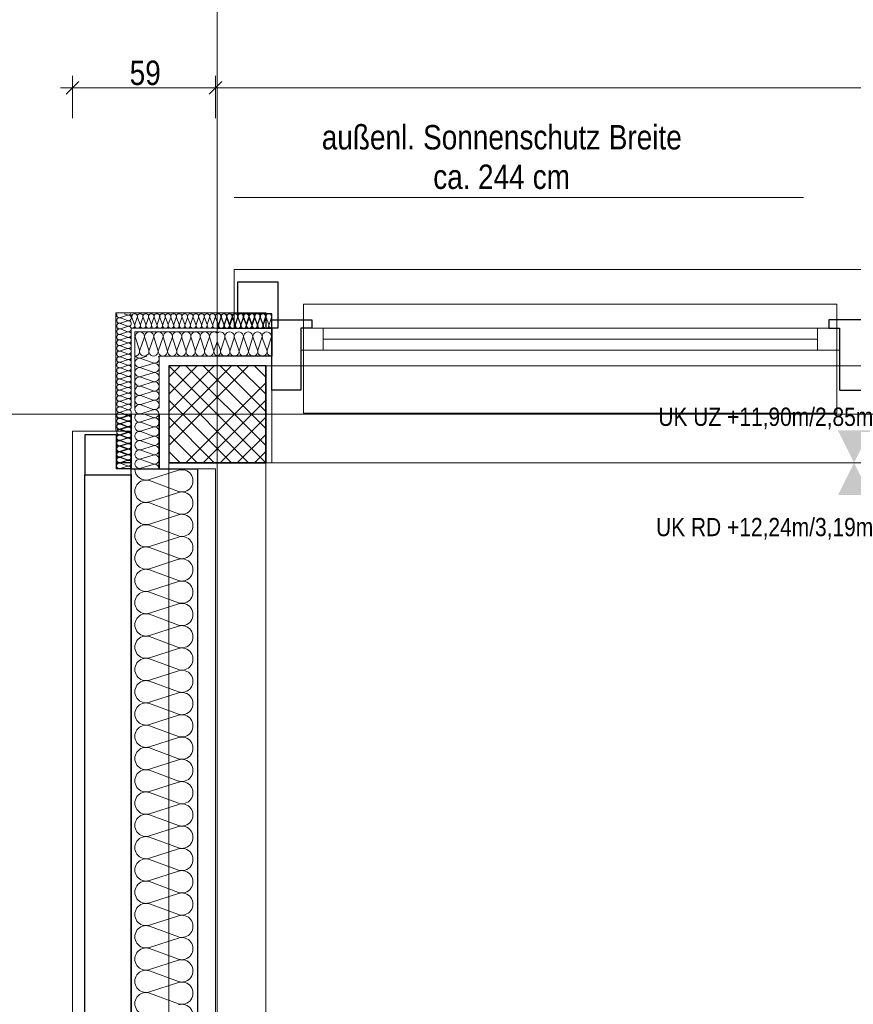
# Model space of a CAD drawing. Extents: x -420 to 300, y 62 to 1112.
# Tile 232 of 256: x -319 to -250, y 951 to 1032. Entities that reach past the tile are written whole.
import ezdxf
from ezdxf.lldxf.tags import DXFTag

# ---------------------------------------------------------------- set-up
doc = ezdxf.new("R2010")
doc.units = 0
doc.layers.get('0').update_dxf_attribs({"lineweight": 13})
for name, color, linetype, lineweight, true_color in [('30 -33 Aussenwände- 3 Aussenstützen', 7, 'Continuous', 50, 0x0000dd), ('30 -33 Aussenwände- 7 Fassade_ Elemente', 7, 'Continuous', 9, 0x00aacc), ('30 -35 Decken- 1 Konstruktion-Träger- Stahlbeton', 7, 'Continuous', 13, 0x33aa00), ('70 -72 Beschriftung- 1 Beschriftung allgemein', 7, 'Continuous', 9, 0xff6633), ('70 -76 Bemaßung- 2 Allgemein', 9, 'Continuous', 5, 0x808080)]:
    doc.layers.add(name, color=color, linetype=linetype, lineweight=lineweight, true_color=true_color)
doc.layers.add('30 -33 Aussenwände- 8 Sonnenschutz', color=7, linetype='Continuous', lineweight=9)
doc.layers.add('70 -71 Achsen- 1 Gebäudeachsen', color=7, linetype='STRICHPUNKT2-A06CPUWML0', lineweight=18)
doc.styles.get("Standard").update_dxf_attribs({"font": 'ARIALN.TTF'})
tags = doc.linetypes.add('grob-A06CPUWHL0', pattern=[14, 3, -8, 3]).pattern_tags.tags
tags[8:9] = [DXFTag(74, 4), DXFTag(75, 0), DXFTag(340, '0'), DXFTag(46, 0.0), DXFTag(50, 0.0), DXFTag(44, 0.0), DXFTag(45, 0.0)]
tags[6:7] = [DXFTag(74, 4), DXFTag(75, 0), DXFTag(340, '0'), DXFTag(46, 0.0), DXFTag(50, 0.0), DXFTag(44, 0.0), DXFTag(45, 0.0)]
tags[4:5] = [DXFTag(74, 4), DXFTag(75, 0), DXFTag(340, '0'), DXFTag(46, 0.0), DXFTag(50, 0.0), DXFTag(44, 0.0), DXFTag(45, 0.0)]
tags = doc.linetypes.add('STRICHPUNKT2-A06CPUWML0', pattern=[12.7, 6.35, -3.175, 0, -3.175]).pattern_tags.tags
tags[10:11] = [DXFTag(74, 4), DXFTag(75, 0), DXFTag(340, '0'), DXFTag(46, 0.0), DXFTag(50, 0.0), DXFTag(44, 0.0), DXFTag(45, 0.0)]
tags[8:9] = [DXFTag(74, 4), DXFTag(75, 0), DXFTag(340, '0'), DXFTag(46, 0.0), DXFTag(50, 0.0), DXFTag(44, 0.0), DXFTag(45, 0.0)]
tags[6:7] = [DXFTag(74, 4), DXFTag(75, 0), DXFTag(340, '0'), DXFTag(46, 0.0), DXFTag(50, 0.0), DXFTag(44, 0.0), DXFTag(45, 0.0)]
tags[4:5] = [DXFTag(74, 4), DXFTag(75, 0), DXFTag(340, '0'), DXFTag(46, 0.0), DXFTag(50, 0.0), DXFTag(44, 0.0), DXFTag(45, 0.0)]

# ---------------------------------------------------------------- blocks, each defined once
blk = doc.blocks.new('Referenz-A06CPUWNL0', base_point=(-395.238, 76.953))
at = {"layer": '30 -33 Aussenwände- 3 Aussenstützen', "color": 0, "lineweight": 9}
for p, q in [((-306.298, 1003.453), (-298.298, 995.453)), ((-299.712, 1003.453), (-306.298, 996.868)), ((-301.126, 1003.453), (-306.298, 998.282)), ((-302.54, 1003.453), (-306.298, 999.696)), ((-303.955, 1003.453), (-306.298, 1001.11)), ((-305.369, 1003.453), (-306.298, 1002.524)), ((-304.884, 1003.453), (-298.298, 996.868)), ((-303.469, 1003.453), (-298.298, 998.282)), ((-302.055, 1003.453), (-298.298, 999.696)), ((-300.641, 1003.453), (-298.298, 1001.11)), ((-299.227, 1003.453), (-298.298, 1002.524)), ((-306.298, 1002.039), (-299.712, 995.453)), ((-298.298, 1002.039), (-304.884, 995.453)), ((-306.298, 1000.625), (-301.126, 995.453)), ((-298.298, 1000.625), (-303.469, 995.453)), ((-302.298, 1000.453), (-302.298, 998.453)), ((-306.298, 999.211), (-302.54, 995.453)), ((-303.298, 999.453), (-301.298, 999.453)), ((-298.298, 999.211), (-302.055, 995.453)), ((-306.298, 997.797), (-303.955, 995.453)), ((-298.298, 997.797), (-300.641, 995.453)), ((-306.298, 996.382), (-305.369, 995.453)), ((-298.298, 996.382), (-299.227, 995.453))]:
    blk.add_line(p, q, dxfattribs=at)
at = {"layer": '30 -33 Aussenwände- 3 Aussenstützen', "color": 0, "linetype": 'Continuous', "lineweight": 25, "ltscale": 0.25}
for p, q in [((-298.298, 1003.453), (-306.298, 1003.453)), ((-306.298, 1003.453), (-306.298, 995.453)), ((-298.298, 995.453), (-298.298, 1003.453)), ((-306.298, 995.453), (-298.298, 995.453))]:
    blk.add_line(p, q, dxfattribs=at)
at = {"layer": '30 -33 Aussenwände- 7 Fassade_ Elemente', "color": 0, "linetype": 'Continuous', "ltscale": 0.13}
for p, q in [((-300.898, 1011.393), (-300.898, 1006.553)), ((-151.698, 1011.393), (-300.898, 1011.393)), ((-310.678, 1007.833), (-298.298, 1007.833)), ((-310.678, 998.053), (-310.678, 1007.833)), ((-309.694, 1007.651), (-309.97, 1007.753)), ((-298.298, 1007.833), (-298.298, 1006.553)), ((-309.694, 1007.629), (-310.294, 1007.436)), ((-310.294, 1007.414), (-309.694, 1007.192)), ((-309.694, 1007.169), (-310.294, 1006.976)), ((-309.694, 1007.169), (-310.294, 1006.976)), ((-310.294, 1006.954), (-309.694, 1006.732)), ((-310.294, 1006.954), (-309.694, 1006.732)), ((-309.398, 1007.329), (-309.358, 1007.453)), ((-309.335, 1007.453), (-309.114, 1006.853)), ((-309.091, 1006.853), (-308.898, 1007.453)), ((-308.876, 1007.453), (-308.654, 1006.853)), ((-308.631, 1006.853), (-308.439, 1007.453)), ((-308.631, 1006.853), (-308.439, 1007.453)), ((-308.416, 1007.453), (-308.194, 1006.853)), ((-308.416, 1007.453), (-308.194, 1006.853)), ((-308.172, 1006.853), (-307.979, 1007.453)), ((-308.172, 1006.853), (-307.979, 1007.453)), ((-307.956, 1007.453), (-307.735, 1006.853)), ((-307.712, 1006.853), (-307.519, 1007.453)), ((-307.497, 1007.453), (-307.275, 1006.853)), ((-307.252, 1006.853), (-307.06, 1007.453)), ((-307.037, 1007.453), (-306.815, 1006.853)), ((-306.793, 1006.853), (-306.6, 1007.453)), ((-306.578, 1007.453), (-306.356, 1006.853)), ((-306.333, 1006.853), (-306.14, 1007.453)), ((-306.118, 1007.453), (-305.896, 1006.853)), ((-305.874, 1006.853), (-305.681, 1007.453)), ((-305.658, 1007.453), (-305.436, 1006.853)), ((-305.414, 1006.853), (-305.221, 1007.453)), ((-305.199, 1007.453), (-304.977, 1006.853)), ((-304.954, 1006.853), (-304.762, 1007.453)), ((-304.739, 1007.453), (-304.517, 1006.853)), ((-304.495, 1006.853), (-304.302, 1007.453)), ((-304.279, 1007.453), (-304.058, 1006.853)), ((-304.035, 1006.853), (-303.842, 1007.453)), ((-303.82, 1007.453), (-303.598, 1006.853)), ((-303.575, 1006.853), (-303.383, 1007.453)), ((-303.36, 1007.453), (-303.138, 1006.853)), ((-303.116, 1006.853), (-302.923, 1007.453)), ((-302.9, 1007.453), (-302.679, 1006.853)), ((-302.656, 1006.853), (-302.463, 1007.453)), ((-302.441, 1007.453), (-302.219, 1006.853)), ((-302.179, 1006.85), (-302.298, 1007.172)), ((-302.197, 1006.853), (-302.004, 1007.453)), ((-302.156, 1006.85), (-301.964, 1007.451)), ((-301.981, 1007.453), (-301.759, 1006.853)), ((-301.941, 1007.451), (-301.719, 1006.851)), ((-301.737, 1006.853), (-301.544, 1007.453)), ((-301.697, 1006.851), (-301.504, 1007.451)), ((-301.522, 1007.453), (-301.3, 1006.853)), ((-301.482, 1007.451), (-301.259, 1006.851)), ((-301.277, 1006.853), (-301.084, 1007.453)), ((-301.237, 1006.851), (-301.045, 1007.451)), ((-301.062, 1007.453), (-300.84, 1006.853)), ((-301.022, 1007.451), (-300.8, 1006.851)), ((-300.818, 1006.853), (-300.625, 1007.453)), ((-300.777, 1006.851), (-300.585, 1007.452)), ((-300.602, 1007.453), (-300.381, 1006.853)), ((-300.562, 1007.452), (-300.34, 1006.852)), ((-300.358, 1006.853), (-300.165, 1007.453)), ((-300.318, 1006.852), (-300.125, 1007.452)), ((-300.143, 1007.453), (-299.921, 1006.853)), ((-300.103, 1007.452), (-299.881, 1006.852)), ((-299.898, 1006.853), (-299.706, 1007.453)), ((-299.858, 1006.852), (-299.666, 1007.452)), ((-299.683, 1007.453), (-299.461, 1006.853)), ((-299.643, 1007.452), (-299.421, 1006.852)), ((-299.439, 1006.853), (-299.246, 1007.453)), ((-299.398, 1006.852), (-299.206, 1007.453)), ((-299.223, 1007.453), (-299.002, 1006.853)), ((-299.223, 1007.453), (-299.002, 1006.853)), ((-299.184, 1007.453), (-298.961, 1006.853)), ((-298.979, 1006.853), (-298.786, 1007.453)), ((-298.979, 1006.853), (-298.786, 1007.453)), ((-298.939, 1006.853), (-298.746, 1007.453)), ((-298.764, 1007.453), (-298.542, 1006.853)), ((-298.724, 1007.453), (-298.502, 1006.853)), ((-298.519, 1006.853), (-298.327, 1007.453)), ((-298.479, 1006.853), (-298.287, 1007.453)), ((-298.264, 1007.453), (-298.042, 1006.854)), ((-298.02, 1006.854), (-297.827, 1007.454)), ((-309.694, 1006.71), (-310.294, 1006.517)), ((-309.694, 1006.71), (-310.294, 1006.517)), ((-310.294, 1006.494), (-309.694, 1006.273)), ((-309.694, 1006.25), (-310.294, 1006.057)), ((-309.398, 999.955), (-309.393, 1006.553)), ((-309.393, 1006.553), (-302.298, 1006.553)), ((-309.098, 999.955), (-309.093, 1006.253)), ((-309.093, 1006.253), (-302.298, 1006.253)), ((-300.898, 1006.553), (-297.798, 1006.553)), ((-297.798, 1006.553), (-297.798, 995.453)), ((-295.398, 1006.553), (-250.931, 1006.553)), ((-295.398, 1004.753), (-295.398, 1006.553)), ((-250.931, 1006.553), (-250.931, 1004.753)), ((-310.294, 1006.035), (-309.694, 1005.813)), ((-309.694, 1005.79), (-310.294, 1005.598)), ((-310.294, 1005.575), (-309.694, 1005.353)), ((-309.694, 1005.331), (-310.294, 1005.138)), ((-308.721, 1004.753), (-309.042, 1005.753)), ((-308.314, 1005.753), (-308.683, 1004.753)), ((-307.955, 1004.753), (-308.276, 1005.753)), ((-307.955, 1004.753), (-308.276, 1005.753)), ((-307.548, 1005.753), (-307.917, 1004.753)), ((-307.548, 1005.753), (-307.917, 1004.753)), ((-307.189, 1004.753), (-307.51, 1005.753)), ((-306.782, 1005.753), (-307.151, 1004.753)), ((-306.423, 1004.753), (-306.744, 1005.753)), ((-306.015, 1005.753), (-306.385, 1004.753)), ((-305.657, 1004.753), (-305.978, 1005.753)), ((-305.249, 1005.753), (-305.619, 1004.753)), ((-304.891, 1004.753), (-305.212, 1005.753)), ((-304.483, 1005.753), (-304.853, 1004.753)), ((-304.125, 1004.753), (-304.446, 1005.753)), ((-304.125, 1004.753), (-304.446, 1005.753)), ((-303.717, 1005.753), (-304.087, 1004.753)), ((-303.717, 1005.753), (-304.087, 1004.753)), ((-303.358, 1004.753), (-303.68, 1005.753)), ((-303.358, 1004.753), (-303.68, 1005.753)), ((-302.951, 1005.753), (-303.321, 1004.753)), ((-302.592, 1004.753), (-302.914, 1005.753)), ((-302.555, 1004.753), (-302.298, 1005.449)), ((-302.035, 1004.753), (-302.298, 1005.464)), ((-301.998, 1004.753), (-301.676, 1005.753)), ((-301.639, 1005.753), (-301.269, 1004.753)), ((-301.232, 1004.753), (-300.91, 1005.753)), ((-300.873, 1005.753), (-300.503, 1004.753)), ((-300.465, 1004.753), (-300.144, 1005.753)), ((-300.107, 1005.753), (-299.737, 1004.753)), ((-299.699, 1004.753), (-299.378, 1005.753)), ((-299.341, 1005.753), (-298.971, 1004.753)), ((-298.933, 1004.753), (-298.612, 1005.753)), ((-298.575, 1005.753), (-298.205, 1004.753)), ((-298.167, 1004.753), (-297.846, 1005.753)), ((-310.294, 1005.115), (-309.694, 1004.894)), ((-309.694, 1004.871), (-310.294, 1004.678)), ((-310.294, 1004.656), (-309.694, 1004.434)), ((-250.931, 1004.753), (-295.398, 1004.753)), ((-309.694, 1004.411), (-310.294, 1004.219)), ((-310.294, 1004.196), (-309.694, 1003.974)), ((-309.694, 1003.952), (-310.294, 1003.759)), ((-310.294, 1003.737), (-309.694, 1003.515)), ((-308.108, 1004.254), (-308.595, 1004.098)), ((-308.595, 1004.061), (-307.595, 1003.69)), ((-307.595, 1003.653), (-308.595, 1003.332)), ((-307.098, 999.953), (-307.094, 1004.253)), ((-307.094, 1004.253), (-302.298, 1004.253)), ((-309.694, 1003.492), (-310.294, 1003.299)), ((-310.294, 1003.277), (-309.694, 1003.055)), ((-309.694, 1003.033), (-310.294, 1002.84)), ((-310.294, 1002.817), (-309.694, 1002.595)), ((-307.595, 1002.887), (-308.596, 1002.566)), ((-307.595, 1002.887), (-308.596, 1002.566)), ((-308.595, 1003.295), (-307.595, 1002.924)), ((-309.694, 1002.573), (-310.294, 1002.38)), ((-310.294, 1002.358), (-309.694, 1002.136)), ((-309.694, 1002.113), (-310.294, 1001.92)), ((-308.596, 1002.529), (-307.596, 1002.158)), ((-308.596, 1002.529), (-307.596, 1002.158)), ((-307.596, 1002.121), (-308.596, 1001.8)), ((-307.596, 1002.121), (-308.596, 1001.8)), ((-310.294, 1001.898), (-309.694, 1001.676)), ((-309.694, 1001.654), (-310.294, 1001.461)), ((-310.294, 1001.438), (-309.694, 1001.217)), ((-309.694, 1001.194), (-310.294, 1001.001)), ((-307.597, 1001.355), (-308.597, 1001.034)), ((-308.596, 1001.763), (-307.597, 1001.392)), ((-310.294, 1000.979), (-309.694, 1000.757)), ((-309.694, 1000.734), (-310.294, 1000.542)), ((-310.294, 1000.519), (-309.694, 1000.297)), ((-308.597, 1000.997), (-307.597, 1000.626)), ((-308.597, 1000.997), (-307.597, 1000.626)), ((-307.597, 1000.589), (-308.597, 1000.268)), ((-307.597, 1000.589), (-308.597, 1000.268)), ((-302.298, 1000.453), (-302.298, 998.453)), ((-302.298, 1000.453), (-302.298, 998.453)), ((-302.298, 1000.453), (-302.298, 998.453)), ((-309.694, 1000.275), (-310.294, 1000.082)), ((-310.294, 1000.059), (-309.694, 999.838)), ((-309.694, 999.815), (-310.294, 999.622)), ((-310.294, 999.6), (-309.694, 999.378)), ((-308.598, 1000.231), (-307.598, 999.86)), ((-307.598, 999.823), (-308.598, 999.502)), ((-309.695, 999.312), (-310.295, 999.12)), ((-310.295, 999.097), (-309.695, 998.875)), ((-309.695, 998.852), (-310.295, 998.66)), ((-309.695, 998.852), (-310.295, 998.66)), ((-309.694, 999.356), (-310.294, 999.163)), ((-310.294, 999.14), (-309.694, 998.918)), ((-309.694, 998.896), (-310.294, 998.703)), ((-309.695, 999.334), (-310.017, 999.454)), ((-307.598, 999.153), (-308.598, 998.832)), ((-308.598, 998.794), (-307.598, 998.425)), ((-307.598, 999.191), (-308.308, 999.453)), ((-303.298, 999.453), (-301.298, 999.453)), ((-301.298, 999.453), (-303.298, 999.453)), ((-303.298, 999.453), (-301.298, 999.453)), ((-309.398, 998.053), (-314.238, 998.053)), ((-314.238, 998.053), (-314.238, 835.853)), ((-309.695, 998.393), (-310.296, 998.2)), ((-309.695, 998.393), (-310.296, 998.2)), ((-310.296, 998.178), (-309.696, 997.956)), ((-309.696, 997.933), (-310.296, 997.741)), ((-310.295, 998.637), (-309.695, 998.415)), ((-310.295, 998.637), (-309.695, 998.415)), ((-310.294, 998.681), (-309.694, 998.459)), ((-309.694, 998.436), (-310.294, 998.243)), ((-310.294, 998.221), (-309.694, 997.999)), ((-309.694, 997.977), (-310.294, 997.784)), ((-309.398, 994.953), (-309.398, 998.053)), ((-307.598, 998.387), (-308.598, 998.066)), ((-307.598, 998.387), (-308.598, 998.066)), ((-308.598, 998.028), (-307.598, 997.659)), ((-308.598, 998.028), (-307.598, 997.659)), ((-310.296, 997.718), (-309.696, 997.496)), ((-309.696, 997.473), (-310.296, 997.281)), ((-310.296, 997.259), (-309.696, 997.036)), ((-310.294, 997.761), (-309.694, 997.539)), ((-309.694, 997.517), (-310.294, 997.324)), ((-310.294, 997.302), (-309.694, 997.08)), ((-307.598, 997.621), (-308.598, 997.3)), ((-307.598, 997.621), (-308.598, 997.3)), ((-308.598, 997.262), (-307.598, 996.893)), ((-309.696, 997.014), (-310.297, 996.821)), ((-310.297, 996.799), (-309.697, 996.577)), ((-309.697, 996.554), (-310.297, 996.362)), ((-310.297, 996.339), (-309.697, 996.117)), ((-309.694, 997.057), (-310.294, 996.865)), ((-310.294, 996.842), (-309.694, 996.62)), ((-309.694, 996.598), (-310.294, 996.405)), ((-310.294, 996.382), (-309.694, 996.161)), ((-310.294, 996.382), (-309.694, 996.161)), ((-307.598, 996.855), (-308.598, 996.534)), ((-308.598, 996.496), (-307.598, 996.127)), ((-308.598, 996.496), (-307.598, 996.127)), ((-309.698, 995.635), (-310.298, 995.443)), ((-309.698, 995.635), (-310.298, 995.443)), ((-309.697, 996.095), (-310.297, 995.902)), ((-310.297, 995.88), (-309.697, 995.657)), ((-310.297, 995.88), (-309.697, 995.657)), ((-309.694, 996.138), (-310.294, 995.945)), ((-309.694, 996.138), (-310.294, 995.945)), ((-310.294, 995.923), (-309.694, 995.701)), ((-309.694, 995.678), (-310.294, 995.486)), ((-307.598, 996.089), (-308.598, 995.768)), ((-307.598, 996.089), (-308.598, 995.768)), ((-308.598, 995.73), (-307.598, 995.361)), ((-310.298, 995.42), (-309.698, 995.198)), ((-309.698, 995.175), (-310.298, 994.983)), ((-302.438, 994.953), (-309.398, 994.953)), ((-307.598, 995.323), (-308.598, 995.002)), ((-307.898, 994.066), (-305.498, 994.838)), ((-302.438, 838.953), (-302.438, 994.953)), ((-297.798, 995.453), (-248.531, 995.453)), ((-305.498, 993.089), (-307.898, 993.976)), ((-307.898, 992.228), (-305.498, 992.999)), ((-307.898, 992.228), (-305.498, 992.999)), ((-305.498, 991.251), (-307.898, 992.138)), ((-305.498, 991.251), (-307.898, 992.138)), ((-307.898, 990.389), (-305.498, 991.161)), ((-305.498, 989.412), (-307.898, 990.299)), ((-307.898, 988.551), (-305.498, 989.322)), ((-305.498, 987.574), (-307.898, 988.461)), ((-307.898, 986.712), (-305.498, 987.484)), ((-305.498, 985.735), (-307.898, 986.622)), ((-307.898, 984.874), (-305.498, 985.645)), ((-305.498, 983.897), (-307.898, 984.784)), ((-307.898, 983.035), (-305.498, 983.807)), ((-305.498, 982.058), (-307.898, 982.945)), ((-307.898, 981.197), (-305.498, 981.968)), ((-305.498, 980.219), (-307.898, 981.107)), ((-307.898, 979.358), (-305.498, 980.129)), ((-305.498, 978.381), (-307.898, 979.268)), ((-307.898, 977.52), (-305.498, 978.291)), ((-305.498, 976.542), (-307.898, 977.43)), ((-307.898, 975.681), (-305.498, 976.452)), ((-305.498, 974.704), (-307.898, 975.591)), ((-307.898, 973.843), (-305.498, 974.614)), ((-305.498, 972.865), (-307.898, 973.753)), ((-307.898, 972.004), (-305.498, 972.775)), ((-305.498, 971.027), (-307.898, 971.914)), ((-307.898, 970.165), (-305.498, 970.937)), ((-305.498, 969.188), (-307.898, 970.075)), ((-307.898, 968.327), (-305.498, 969.098)), ((-305.498, 967.35), (-307.898, 968.237)), ((-307.898, 966.488), (-305.498, 967.26)), ((-305.498, 965.511), (-307.898, 966.398)), ((-307.898, 964.65), (-305.498, 965.421)), ((-305.498, 963.673), (-307.898, 964.56)), ((-307.898, 962.811), (-305.498, 963.583)), ((-305.498, 961.834), (-307.898, 962.721)), ((-307.898, 960.973), (-305.498, 961.744)), ((-305.498, 959.996), (-307.898, 960.883)), ((-307.898, 959.134), (-305.498, 959.906)), ((-305.498, 958.157), (-307.898, 959.044)), ((-307.898, 957.296), (-305.498, 958.067)), ((-305.498, 956.319), (-307.898, 957.206)), ((-307.898, 955.457), (-305.498, 956.229)), ((-305.498, 954.48), (-307.898, 955.367)), ((-307.898, 953.619), (-305.498, 954.39)), ((-305.498, 952.642), (-307.898, 953.529)), ((-307.898, 951.78), (-305.498, 952.552)), ((-305.498, 950.803), (-307.898, 951.69))]:
    blk.add_line(p, q, dxfattribs=at)
at = {"layer": '30 -33 Aussenwände- 7 Fassade_ Elemente', "color": 0, "linetype": 'Continuous', "lineweight": 25, "ltscale": 0.25}
for p, q in [((-300.598, 1007.753), (-300.598, 1010.393)), ((-300.598, 1010.393), (-297.298, 1010.393)), ((-297.298, 1010.393), (-297.298, 1006.553)), ((-297.798, 1007.753), (-300.598, 1007.753)), ((-298.298, 1007.833), (-298.298, 1006.553)), ((-297.798, 1006.553), (-297.798, 1007.753)), ((-297.798, 1001.453), (-297.798, 1007.253)), ((-297.798, 1007.253), (-294.498, 1007.253)), ((-294.498, 1007.253), (-294.498, 1006.553)), ((-251.831, 1007.253), (-251.831, 1006.553)), ((-247.631, 1007.253), (-251.831, 1007.253)), ((-302.298, 1006.553), (-297.798, 1006.553)), ((-297.298, 1006.553), (-297.798, 1006.553)), ((-297.798, 1006.553), (-297.798, 1004.253)), ((-294.498, 1006.553), (-295.398, 1006.553)), ((-295.398, 1006.553), (-295.398, 1001.453)), ((-251.831, 1006.553), (-250.931, 1006.553)), ((-250.931, 1006.553), (-250.931, 1001.453)), ((-297.798, 1004.253), (-302.298, 1004.253)), ((-295.398, 1001.453), (-297.798, 1001.453)), ((-250.931, 1001.453), (-248.531, 1001.453)), ((-309.398, 834.453), (-309.398, 999.453)), ((-309.398, 999.453), (-309.398, 994.953)), ((-307.098, 999.453), (-307.098, 994.953)), ((-307.098, 994.953), (-307.098, 999.453)), ((-310.598, 997.753), (-313.238, 997.753)), ((-313.238, 997.753), (-313.238, 994.453)), ((-310.598, 994.953), (-310.598, 997.753)), ((-309.394, 995.457), (-310.674, 995.457)), ((-309.398, 994.953), (-310.598, 994.953)), ((-309.398, 994.953), (-307.098, 994.953)), ((-309.398, 994.453), (-309.398, 994.953)), ((-307.098, 994.953), (-303.938, 994.953)), ((-303.938, 994.953), (-303.938, 838.953)), ((-313.238, 839.453), (-313.238, 994.453)), ((-313.238, 994.453), (-309.398, 994.453)), ((-313.238, 994.453), (-309.398, 994.453)), ((-309.398, 994.453), (-309.398, 839.453))]:
    blk.add_line(p, q, dxfattribs=at)
at = {"layer": '30 -33 Aussenwände- 7 Fassade_ Elemente', "color": 0}
for p, q in [((-295.164, 1006.553), (-295.164, 1008.553)), ((-295.164, 1008.553), (-251.164, 1008.553)), ((-251.164, 1008.553), (-251.164, 1006.553)), ((-295.164, 1006.553), (-293.564, 1006.553)), ((-295.164, 1004.753), (-295.164, 1006.553)), ((-293.564, 1006.553), (-252.764, 1006.553)), ((-293.564, 1004.753), (-293.564, 1006.553)), ((-252.764, 1006.553), (-252.764, 1004.753)), ((-251.164, 1006.553), (-252.764, 1006.553)), ((-251.164, 1004.753), (-251.164, 1006.553)), ((-252.764, 1005.653), (-293.564, 1005.653)), ((-295.164, 1004.753), (-295.164, 999.553)), ((-293.564, 1004.753), (-295.164, 1004.753)), ((-252.764, 1004.753), (-293.564, 1004.753)), ((-252.764, 1004.753), (-251.164, 1004.753)), ((-251.164, 999.553), (-251.164, 1004.753)), ((-295.164, 999.553), (-251.164, 999.553))]:
    blk.add_line(p, q, dxfattribs=at)
at = {"layer": '30 -33 Aussenwände- 7 Fassade_ Elemente', "color": 0, "linetype": 'Continuous', "lineweight": 18, "ltscale": 0.18}
for p, q in [((-295.398, 1006.553), (-293.564, 1006.553)), ((-295.398, 1004.753), (-295.398, 1006.553)), ((-293.564, 1006.553), (-293.564, 1004.753)), ((-252.764, 1006.553), (-250.931, 1006.553)), ((-252.764, 1004.753), (-252.764, 1006.553)), ((-250.931, 1006.553), (-250.931, 1004.753)), ((-293.564, 1005.653), (-252.764, 1005.653)), ((-293.564, 1004.753), (-295.398, 1004.753)), ((-250.931, 1004.753), (-252.764, 1004.753))]:
    blk.add_line(p, q, dxfattribs=at)
at = {"layer": '30 -33 Aussenwände- 7 Fassade_ Elemente', "color": 0, "linetype": 'Continuous', "ltscale": 0.13}
for centre, major_axis, end_param in [((-310.365, 1007.655), (-0.207, 0.099), 2.32715), ((-309.624, 1007.87), (-0.07, -0.219), 1.349822), ((-309.117, 1007.524), (-0.135, 0.186), 1.255075), ((-309.117, 1007.524), (0.135, 0.186), 1.255075), ((-309.117, 1007.524), (0.219, -0.07), 1.255075), ((-308.657, 1007.524), (0.219, -0.07), 3.765224), ((-308.657, 1007.524), (-0.135, 0.186), 1.255075), ((-308.657, 1007.524), (0.135, 0.186), 1.255075), ((-308.657, 1007.524), (0.219, -0.07), 1.255075), ((-308.197, 1007.524), (0.219, -0.07), 3.765224), ((-308.197, 1007.524), (-0.135, 0.186), 1.255075), ((-308.197, 1007.524), (0.135, 0.186), 1.255075), ((-308.197, 1007.524), (0.219, -0.07), 1.255075), ((-307.738, 1007.524), (0.219, -0.07), 3.765224), ((-307.278, 1007.524), (0.219, -0.07), 3.765224), ((-306.819, 1007.524), (0.219, -0.07), 3.765224), ((-306.359, 1007.524), (0.219, -0.07), 3.765224), ((-305.899, 1007.524), (0.219, -0.07), 3.765224), ((-305.44, 1007.524), (0.219, -0.07), 3.765224), ((-304.98, 1007.524), (0.219, -0.07), 3.765224), ((-304.52, 1007.524), (0.219, -0.07), 3.765224), ((-304.061, 1007.524), (0.219, -0.07), 3.765224), ((-303.601, 1007.524), (0.219, -0.07), 3.765224), ((-303.142, 1007.524), (0.219, -0.07), 3.765224), ((-302.682, 1007.524), (0.219, -0.07), 3.765224), ((-302.222, 1007.524), (0.219, -0.07), 3.765224), ((-302.183, 1007.521), (0.219, -0.07), 2.411197), ((-301.763, 1007.524), (0.219, -0.07), 3.765224), ((-301.723, 1007.521), (0.219, -0.07), 3.765224), ((-301.723, 1007.521), (-0.135, 0.186), 1.255075), ((-301.723, 1007.521), (0.135, 0.186), 1.255075), ((-301.723, 1007.521), (0.219, -0.07), 1.255075), ((-301.303, 1007.524), (0.219, -0.07), 3.765224), ((-301.263, 1007.522), (0.219, -0.07), 3.765224), ((-301.263, 1007.522), (-0.135, 0.186), 1.255075), ((-301.263, 1007.522), (0.135, 0.186), 1.255075), ((-301.263, 1007.522), (0.219, -0.07), 1.255075), ((-300.843, 1007.524), (0.219, -0.07), 3.765224), ((-300.804, 1007.522), (0.219, -0.07), 3.765224), ((-300.384, 1007.524), (0.219, -0.07), 3.765224), ((-300.344, 1007.522), (0.219, -0.07), 3.765224), ((-299.924, 1007.524), (0.219, -0.07), 3.765224), ((-299.884, 1007.523), (0.219, -0.07), 3.765224), ((-299.464, 1007.524), (0.219, -0.07), 3.765224), ((-299.425, 1007.523), (0.219, -0.07), 3.765224), ((-299.005, 1007.524), (0.219, -0.07), 3.765224), ((-299.005, 1007.524), (0.219, -0.07), 3.765224), ((-298.965, 1007.523), (0.219, -0.07), 3.765224), ((-298.545, 1007.524), (0.219, -0.07), 3.765224), ((-298.505, 1007.524), (0.219, -0.07), 3.765224), ((-298.046, 1007.524), (0.219, -0.07), 3.765224), ((-310.365, 1007.195), (0.07, 0.219), 3.765224), ((-310.365, 1007.195), (-0.186, 0.135), 1.255075), ((-310.365, 1006.735), (0.07, 0.219), 3.765224), ((-310.365, 1006.735), (-0.186, 0.135), 1.255075), ((-310.365, 1007.195), (0.07, 0.219), 1.255075), ((-310.365, 1007.195), (-0.186, -0.135), 1.255075), ((-310.365, 1006.735), (0.07, 0.219), 1.255075), ((-309.624, 1007.41), (0.186, 0.135), 1.254884), ((-309.624, 1007.41), (-0.07, -0.219), 1.254884), ((-309.624, 1006.951), (-0.07, -0.219), 3.764652), ((-309.624, 1006.951), (0.186, 0.135), 1.254884), ((-309.624, 1007.41), (0.186, -0.135), 1.254884), ((-309.624, 1006.951), (0.186, -0.135), 1.254884), ((-309.576, 1007.524), (0.219, -0.07), 0.990893), ((-310.365, 1006.276), (0.07, 0.219), 3.765224), ((-310.365, 1005.816), (0.07, 0.219), 3.765224), ((-310.365, 1006.735), (-0.186, -0.135), 1.255075), ((-309.624, 1006.951), (-0.07, -0.219), 1.254884), ((-309.624, 1006.491), (-0.07, -0.219), 3.764652), ((-309.624, 1006.491), (0.186, 0.135), 1.254884), ((-309.624, 1006.491), (-0.07, -0.219), 1.254884), ((-309.624, 1006.031), (-0.07, -0.219), 3.764652), ((-309.624, 1006.491), (0.186, -0.135), 1.254884), ((-309.332, 1006.783), (-0.066, -0.22), 2.172087), ((-308.872, 1006.783), (-0.219, 0.07), 1.254884), ((-308.678, 1005.871), (0.364, -0.117), 3.765224), ((-308.872, 1006.783), (-0.135, -0.186), 1.254884), ((-308.872, 1006.783), (0.135, -0.186), 1.254884), ((-308.413, 1006.783), (-0.219, 0.07), 3.764652), ((-308.413, 1006.783), (-0.219, 0.07), 1.254884), ((-308.413, 1006.783), (-0.135, -0.186), 1.254884), ((-307.912, 1005.871), (0.364, -0.117), 3.765224), ((-307.912, 1005.871), (0.364, -0.117), 3.765224), ((-308.413, 1006.783), (0.135, -0.186), 1.254884), ((-307.953, 1006.783), (-0.219, 0.07), 3.764652), ((-307.953, 1006.783), (-0.219, 0.07), 1.254884), ((-307.953, 1006.783), (-0.135, -0.186), 1.254884), ((-307.953, 1006.783), (0.135, -0.186), 1.254884), ((-307.494, 1006.783), (-0.219, 0.07), 3.764652), ((-307.146, 1005.871), (0.364, -0.117), 3.765224), ((-307.034, 1006.783), (-0.219, 0.07), 3.764652), ((-306.574, 1006.783), (-0.219, 0.07), 3.764652), ((-306.38, 1005.871), (0.364, -0.117), 3.765224), ((-306.115, 1006.783), (-0.219, 0.07), 3.764652), ((-305.614, 1005.871), (0.364, -0.117), 3.765224), ((-305.655, 1006.783), (-0.219, 0.07), 3.764652), ((-305.195, 1006.783), (-0.219, 0.07), 3.764652), ((-304.848, 1005.871), (0.364, -0.117), 3.765224), ((-304.736, 1006.783), (-0.219, 0.07), 3.764652), ((-304.276, 1006.783), (-0.219, 0.07), 3.764652), ((-304.082, 1005.871), (0.364, -0.117), 3.765224), ((-304.082, 1005.871), (-0.225, 0.31), 1.255075), ((-304.082, 1005.871), (0.225, 0.31), 1.255075), ((-303.817, 1006.783), (-0.219, 0.07), 3.764652), ((-304.082, 1005.871), (0.364, -0.117), 1.255075), ((-303.316, 1005.871), (0.364, -0.117), 3.765224), ((-303.316, 1005.871), (-0.225, 0.31), 1.255075), ((-303.357, 1006.783), (-0.219, 0.07), 3.764652), ((-303.316, 1005.871), (0.225, 0.31), 1.255075), ((-302.897, 1006.783), (-0.219, 0.07), 3.764652), ((-303.316, 1005.871), (0.364, -0.117), 1.255075), ((-302.55, 1005.871), (0.252, 0.288), 2.600578), ((-302.438, 1006.783), (-0.219, 0.07), 3.764652), ((-302.397, 1006.78), (0.1, -0.207), 1.434048), ((-302.04, 1005.871), (0.364, -0.117), 2.619647), ((-301.978, 1006.783), (-0.219, 0.07), 3.764652), ((-301.938, 1006.78), (-0.219, 0.07), 1.254884), ((-301.938, 1006.78), (-0.135, -0.186), 1.254884), ((-301.938, 1006.78), (0.135, -0.186), 1.254884), ((-301.518, 1006.783), (-0.219, 0.07), 3.764652), ((-301.478, 1006.781), (-0.219, 0.07), 3.764652), ((-301.478, 1006.781), (-0.219, 0.07), 1.254884), ((-301.274, 1005.871), (0.364, -0.117), 3.765224), ((-301.274, 1005.871), (-0.225, 0.31), 1.255075), ((-301.478, 1006.781), (-0.135, -0.186), 1.254884), ((-301.274, 1005.871), (0.225, 0.31), 1.255075), ((-301.478, 1006.781), (0.135, -0.186), 1.254884), ((-301.059, 1006.783), (-0.219, 0.07), 3.764652), ((-301.018, 1006.781), (-0.219, 0.07), 3.764652), ((-301.018, 1006.781), (-0.219, 0.07), 1.254884), ((-301.018, 1006.781), (-0.135, -0.186), 1.254884), ((-301.274, 1005.871), (0.364, -0.117), 1.255075), ((-300.508, 1005.871), (0.364, -0.117), 3.765224), ((-300.508, 1005.871), (-0.225, 0.31), 1.255075), ((-301.018, 1006.781), (0.135, -0.186), 1.254884), ((-300.599, 1006.783), (-0.219, 0.07), 3.764652), ((-300.559, 1006.781), (-0.219, 0.07), 3.764652), ((-300.508, 1005.871), (0.225, 0.31), 1.255075), ((-300.139, 1006.783), (-0.219, 0.07), 3.764652), ((-300.099, 1006.782), (-0.219, 0.07), 3.764652), ((-300.508, 1005.871), (0.364, -0.117), 1.255075), ((-299.742, 1005.871), (0.364, -0.117), 3.765224), ((-299.68, 1006.783), (-0.219, 0.07), 3.764652), ((-299.639, 1006.782), (-0.219, 0.07), 3.764652), ((-299.22, 1006.783), (-0.219, 0.07), 3.764652), ((-299.22, 1006.783), (-0.219, 0.07), 3.764652), ((-299.18, 1006.782), (-0.219, 0.07), 3.764652), ((-298.976, 1005.871), (0.364, -0.117), 3.765224), ((-298.761, 1006.783), (-0.219, 0.07), 3.764652), ((-298.761, 1006.783), (-0.219, 0.07), 3.764652), ((-298.72, 1006.783), (-0.219, 0.07), 3.764652), ((-298.21, 1005.871), (0.364, -0.117), 3.765224), ((-298.301, 1006.783), (-0.219, 0.07), 1.896254), ((-298.261, 1006.783), (-0.219, 0.07), 3.764652), ((-297.801, 1006.783), (-0.219, 0.07), 1.896254), ((-310.365, 1005.356), (0.07, 0.219), 3.765224), ((-309.624, 1005.572), (-0.07, -0.219), 3.764652), ((-309.624, 1005.112), (-0.07, -0.219), 3.764652), ((-310.365, 1004.897), (0.07, 0.219), 3.765224), ((-310.365, 1004.437), (0.07, 0.219), 3.765224), ((-309.624, 1004.653), (-0.07, -0.219), 3.764652), ((-309.624, 1004.193), (-0.07, -0.219), 3.764652), ((-309.085, 1004.636), (-0.005, -0.383), 1.896254), ((-308.319, 1004.636), (-0.364, 0.117), 3.764652), ((-308.319, 1004.636), (-0.364, 0.117), 3.764652), ((-307.553, 1004.636), (-0.364, 0.117), 3.764652), ((-307.553, 1004.636), (-0.364, 0.117), 3.764652), ((-306.787, 1004.636), (-0.364, 0.117), 3.764652), ((-306.021, 1004.636), (-0.364, 0.117), 3.764652), ((-305.255, 1004.636), (-0.364, 0.117), 3.764652), ((-304.489, 1004.636), (-0.364, 0.117), 3.764652), ((-304.489, 1004.636), (-0.364, 0.117), 1.254884), ((-304.489, 1004.636), (0.225, -0.31), 1.254884), ((-303.723, 1004.636), (-0.364, 0.117), 3.764652), ((-303.723, 1004.636), (-0.364, 0.117), 1.254884), ((-303.723, 1004.636), (0.225, -0.31), 1.254884), ((-302.957, 1004.636), (-0.364, 0.117), 1.254884), ((-302.957, 1004.636), (0.225, -0.31), 1.254884), ((-302.191, 1004.636), (-0.364, 0.117), 1.598679), ((-302.399, 1004.636), (0.102, -0.369), 1.613483), ((-301.633, 1004.636), (-0.364, 0.117), 1.254884), ((-301.633, 1004.636), (0.225, -0.31), 1.254884), ((-300.867, 1004.636), (-0.364, 0.117), 3.764652), ((-300.867, 1004.636), (-0.364, 0.117), 1.254884), ((-300.867, 1004.636), (0.225, -0.31), 1.254884), ((-300.101, 1004.636), (-0.364, 0.117), 3.764652), ((-300.101, 1004.636), (-0.364, 0.117), 1.254884), ((-300.101, 1004.636), (0.225, -0.31), 1.254884), ((-299.335, 1004.636), (-0.364, 0.117), 3.764652), ((-298.569, 1004.636), (-0.364, 0.117), 3.764652), ((-297.803, 1004.636), (-0.364, 0.117), 1.896254), ((-310.365, 1003.978), (0.07, 0.219), 3.765224), ((-310.365, 1003.518), (0.07, 0.219), 3.765224), ((-309.624, 1003.733), (-0.07, -0.219), 3.764652), ((-308.712, 1003.697), (-0.31, 0.225), 1.255075), ((-308.712, 1004.463), (-0.321, -0.208), 1.307885), ((-308.712, 1003.697), (0.118, 0.364), 1.255075), ((-307.477, 1004.055), (-0.118, -0.364), 2.429518), ((-307.478, 1003.289), (0.31, 0.224), 1.254884), ((-304.489, 1004.636), (-0.225, -0.31), 1.254884), ((-303.723, 1004.636), (-0.225, -0.31), 1.254884), ((-302.957, 1004.636), (-0.225, -0.31), 1.254884), ((-301.633, 1004.636), (-0.225, -0.31), 1.254884), ((-300.867, 1004.636), (-0.225, -0.31), 1.254884), ((-300.101, 1004.636), (-0.225, -0.31), 1.254884), ((-310.365, 1003.058), (0.07, 0.219), 3.765224), ((-310.365, 1002.599), (0.07, 0.219), 3.765224), ((-309.624, 1003.274), (-0.07, -0.219), 3.764652), ((-309.624, 1002.814), (-0.07, -0.219), 3.764652), ((-308.713, 1002.931), (0.118, 0.364), 3.765224), ((-308.713, 1002.931), (-0.31, 0.225), 1.255075), ((-308.713, 1002.931), (0.118, 0.364), 1.255075), ((-308.712, 1003.697), (-0.31, -0.224), 1.255075), ((-307.478, 1002.522), (-0.118, -0.364), 3.764652), ((-307.478, 1003.289), (-0.118, -0.364), 1.254884), ((-307.478, 1002.522), (0.31, 0.224), 1.254884), ((-307.478, 1003.289), (0.31, -0.225), 1.254884), ((-310.365, 1002.139), (0.07, 0.219), 3.765224), ((-309.624, 1002.354), (-0.07, -0.219), 3.764652), ((-309.624, 1001.895), (-0.07, -0.219), 3.764652), ((-308.713, 1002.165), (0.118, 0.364), 3.765224), ((-308.713, 1002.165), (-0.31, 0.225), 1.255075), ((-308.713, 1002.931), (-0.31, -0.224), 1.255075), ((-308.713, 1002.165), (0.118, 0.364), 1.255075), ((-307.479, 1001.756), (-0.118, -0.364), 3.764652), ((-307.478, 1002.522), (-0.118, -0.364), 1.254884), ((-307.479, 1001.756), (0.31, 0.224), 1.254884), ((-307.478, 1002.522), (0.31, -0.225), 1.254884), ((-307.479, 1001.756), (0.31, -0.225), 1.254884), ((-310.365, 1001.679), (0.07, 0.219), 3.765224), ((-310.365, 1001.22), (0.07, 0.219), 3.765224), ((-309.624, 1001.435), (-0.07, -0.219), 3.764652), ((-309.624, 1000.975), (-0.07, -0.219), 3.764652), ((-308.714, 1001.398), (0.118, 0.364), 3.765224), ((-308.713, 1002.165), (-0.31, -0.224), 1.255075), ((-307.479, 1001.756), (-0.118, -0.364), 1.254884), ((-307.48, 1000.99), (-0.118, -0.364), 3.764652), ((-307.48, 1000.99), (-0.118, -0.364), 3.764652), ((-310.365, 1000.76), (0.07, 0.219), 3.765224), ((-310.365, 1000.301), (0.07, 0.219), 3.765224), ((-309.624, 1000.516), (-0.07, -0.219), 3.764652), ((-308.715, 1000.632), (0.118, 0.364), 3.765224), ((-308.715, 1000.632), (0.118, 0.364), 3.765224), ((-307.48, 1000.224), (-0.118, -0.364), 3.764652), ((-307.48, 1000.224), (-0.118, -0.364), 3.764652), ((-310.365, 999.841), (0.07, 0.219), 3.765224), ((-310.365, 999.381), (0.07, 0.219), 3.765224), ((-309.624, 1000.056), (-0.07, -0.219), 3.764652), ((-309.624, 999.597), (-0.07, -0.219), 3.764652), ((-308.715, 999.866), (0.118, 0.364), 3.765224), ((-307.481, 999.458), (0.383, -0.006), 1.896254), ((-310.365, 999.338), (-0.198, 0.116), 2.411197), ((-310.365, 998.879), (0.071, 0.219), 3.765224), ((-310.365, 998.879), (-0.186, 0.135), 1.255075), ((-310.365, 998.922), (0.07, 0.219), 3.765224), ((-310.365, 998.879), (0.071, 0.219), 1.255075), ((-310.365, 998.879), (-0.186, -0.135), 1.255075), ((-309.624, 999.553), (-0.071, -0.219), 1.434048), ((-309.624, 999.093), (0.186, 0.135), 1.254884), ((-309.624, 999.093), (-0.071, -0.219), 1.254884), ((-309.625, 998.634), (-0.071, -0.219), 3.764652), ((-309.625, 998.634), (0.186, 0.135), 1.254884), ((-309.624, 999.137), (-0.07, -0.219), 3.764652), ((-309.624, 998.677), (-0.07, -0.219), 3.764652), ((-309.624, 999.093), (0.186, -0.135), 1.254884), ((-309.625, 998.634), (0.186, -0.135), 1.254884), ((-308.715, 999.196), (-0.283, 0.257), 2.619647), ((-308.715, 998.43), (0.117, 0.364), 3.765224), ((-308.715, 998.43), (0.117, 0.364), 1.255075), ((-307.48, 999.555), (-0.117, -0.364), 1.613483), ((-307.48, 998.789), (0.31, 0.225), 1.254884), ((-307.48, 998.789), (0.31, -0.225), 1.254884), ((-310.366, 998.419), (0.071, 0.219), 3.765224), ((-310.366, 998.419), (-0.186, 0.135), 1.255075), ((-310.366, 997.959), (0.071, 0.219), 3.765224), ((-310.365, 998.462), (0.07, 0.219), 3.765224), ((-310.365, 998.002), (0.07, 0.219), 3.765224), ((-310.366, 998.419), (0.071, 0.219), 1.255075), ((-310.366, 998.419), (-0.186, -0.135), 1.255075), ((-309.625, 998.174), (-0.071, -0.219), 3.764652), ((-309.625, 998.174), (-0.071, -0.219), 1.254884), ((-309.626, 997.714), (-0.071, -0.219), 3.764652), ((-309.625, 998.634), (-0.071, -0.219), 1.254884), ((-309.625, 998.174), (0.186, 0.135), 1.254884), ((-309.624, 998.218), (-0.07, -0.219), 3.764652), ((-309.624, 997.758), (-0.07, -0.219), 3.764652), ((-309.625, 998.174), (0.186, -0.135), 1.254884), ((-308.715, 998.43), (-0.31, 0.225), 1.255075), ((-308.715, 997.664), (0.117, 0.364), 3.765224), ((-308.715, 998.43), (-0.31, -0.225), 1.255075), ((-308.715, 997.664), (0.117, 0.364), 1.255075), ((-307.48, 998.789), (-0.117, -0.364), 1.254884), ((-307.48, 998.023), (-0.117, -0.364), 3.764652), ((-307.48, 998.023), (0.31, 0.225), 1.254884), ((-307.48, 998.023), (0.31, -0.225), 1.254884), ((-310.367, 997.5), (0.071, 0.219), 3.765224), ((-310.367, 997.04), (0.071, 0.219), 3.765224), ((-310.365, 997.543), (0.07, 0.219), 3.765224), ((-310.365, 997.083), (0.07, 0.219), 3.765224), ((-309.626, 997.255), (-0.071, -0.219), 3.764652), ((-309.624, 997.298), (-0.07, -0.219), 3.764652), ((-308.715, 997.664), (-0.31, 0.225), 1.255075), ((-308.715, 996.898), (0.117, 0.364), 3.765224), ((-308.715, 997.664), (-0.31, -0.225), 1.255075), ((-307.48, 998.023), (-0.117, -0.364), 1.254884), ((-307.48, 997.257), (-0.117, -0.364), 3.764652), ((-307.48, 997.257), (0.31, 0.225), 1.254884), ((-307.48, 997.257), (0.31, -0.225), 1.254884), ((-310.368, 996.121), (0.071, 0.219), 3.765224), ((-310.367, 996.58), (0.071, 0.219), 3.765224), ((-310.365, 996.623), (0.07, 0.219), 3.765224), ((-310.365, 996.164), (0.07, 0.219), 3.765224), ((-310.365, 996.164), (0.07, 0.219), 3.765224), ((-309.626, 996.795), (-0.071, -0.219), 3.764652), ((-309.627, 996.336), (-0.071, -0.219), 3.764652), ((-309.624, 996.839), (-0.07, -0.219), 3.764652), ((-309.624, 996.379), (-0.07, -0.219), 3.764652), ((-309.624, 996.379), (-0.07, -0.219), 3.764652), ((-308.715, 996.132), (0.117, 0.364), 3.765224), ((-308.715, 996.132), (0.117, 0.364), 3.765224), ((-307.48, 997.257), (-0.117, -0.364), 1.254884), ((-307.48, 996.491), (-0.117, -0.364), 3.764652), ((-307.48, 996.491), (-0.117, -0.364), 3.764652), ((-310.368, 995.661), (0.071, 0.219), 3.765224), ((-310.368, 995.661), (0.071, 0.219), 3.765224), ((-310.365, 995.704), (0.07, 0.219), 3.765224), ((-309.627, 995.416), (-0.071, -0.219), 3.764652), ((-309.627, 995.416), (-0.071, -0.219), 3.764652), ((-309.627, 995.876), (-0.071, -0.219), 3.764652), ((-309.627, 995.876), (-0.071, -0.219), 3.764652), ((-309.624, 995.92), (-0.07, -0.219), 3.764652), ((-309.624, 995.92), (-0.07, -0.219), 3.764652), ((-309.624, 995.46), (0.23, -0.003), 1.896254), ((-308.715, 995.366), (0.117, 0.364), 3.765224), ((-307.48, 995.725), (-0.117, -0.364), 3.764652), ((-307.48, 995.725), (-0.117, -0.364), 3.764652), ((-310.368, 995.202), (0.071, 0.219), 3.765224), ((-309.628, 994.957), (0.23, -0.003), 1.896254), ((-308.179, 994.941), (-0.918, 0.013), 1.896254), ((-307.48, 994.959), (0.383, -0.005), 1.896254), ((-305.216, 993.963), (-0.282, -0.874), 3.765224), ((-308.179, 993.102), (0.282, 0.874), 3.764652), ((-308.179, 993.102), (0.282, 0.874), 3.764652), ((-305.216, 992.125), (-0.282, -0.874), 3.765224), ((-305.216, 992.125), (-0.282, -0.874), 3.765224), ((-308.179, 991.264), (0.282, 0.874), 3.764652), ((-308.179, 991.264), (0.282, 0.874), 3.764652), ((-305.216, 990.286), (-0.282, -0.874), 3.765224), ((-308.179, 989.425), (0.282, 0.874), 3.764652), ((-305.216, 988.448), (-0.282, -0.874), 3.765224), ((-308.179, 987.587), (0.282, 0.874), 3.764652), ((-305.216, 986.609), (-0.282, -0.874), 3.765224), ((-308.179, 985.748), (0.282, 0.874), 3.764652), ((-305.216, 984.771), (-0.282, -0.874), 3.765224), ((-308.179, 983.909), (0.282, 0.874), 3.764652), ((-305.216, 982.932), (-0.282, -0.874), 3.765224), ((-308.179, 982.071), (0.282, 0.874), 3.764652), ((-305.216, 981.094), (-0.282, -0.874), 3.765224), ((-308.179, 980.232), (0.282, 0.874), 3.764652), ((-305.216, 979.255), (-0.282, -0.874), 3.765224), ((-308.179, 978.394), (0.282, 0.874), 3.764652), ((-305.216, 977.417), (-0.282, -0.874), 3.765224), ((-308.179, 976.555), (0.282, 0.874), 3.764652), ((-305.216, 975.578), (-0.282, -0.874), 3.765224), ((-308.179, 974.717), (0.282, 0.874), 3.764652), ((-305.216, 973.74), (-0.282, -0.874), 3.765224), ((-308.179, 972.878), (0.282, 0.874), 3.764652), ((-305.216, 971.901), (-0.282, -0.874), 3.765224), ((-308.179, 971.04), (0.282, 0.874), 3.764652), ((-305.216, 970.063), (-0.282, -0.874), 3.765224), ((-308.179, 969.201), (0.282, 0.874), 3.764652), ((-305.216, 968.224), (-0.282, -0.874), 3.765224), ((-308.179, 967.363), (0.282, 0.874), 3.764652), ((-305.216, 966.385), (-0.282, -0.874), 3.765224), ((-308.179, 965.524), (0.282, 0.874), 3.764652), ((-305.216, 964.547), (-0.282, -0.874), 3.765224), ((-308.179, 963.686), (0.282, 0.874), 3.764652), ((-305.216, 962.708), (-0.282, -0.874), 3.765224), ((-308.179, 961.847), (0.282, 0.874), 3.764652), ((-305.216, 960.87), (-0.282, -0.874), 3.765224), ((-308.179, 960.009), (0.282, 0.874), 3.764652), ((-305.216, 959.031), (-0.282, -0.874), 3.765224), ((-308.179, 958.17), (0.282, 0.874), 3.764652), ((-305.216, 957.193), (-0.282, -0.874), 3.765224), ((-308.179, 956.332), (0.282, 0.874), 3.764652), ((-305.216, 955.354), (-0.282, -0.874), 3.765224), ((-308.179, 954.493), (0.282, 0.874), 3.764652), ((-305.216, 953.516), (-0.282, -0.874), 3.765224), ((-308.179, 952.654), (0.282, 0.874), 3.764652), ((-305.216, 951.677), (-0.282, -0.874), 3.765224), ((-308.179, 950.816), (0.282, 0.874), 3.764652), ((-305.216, 949.839), (-0.282, -0.874), 3.765224)]:
    blk.add_ellipse(centre, major_axis=major_axis, ratio=1, start_param=0, end_param=end_param, dxfattribs=at)
at = {"layer": '30 -33 Aussenwände- 8 Sonnenschutz', "color": 0, "linetype": 'Continuous', "ltscale": 0.13}
blk.add_line((-253.897, 1017.36), (-300.897, 1017.36), dxfattribs=at)
at = {"layer": '30 -35 Decken- 1 Konstruktion-Träger- Stahlbeton', "color": 0, "linetype": 'grob-A06CPUWHL0', "lineweight": -2, "ltscale": 0.13}
for p, q in [((-2.298, 1003.453), (-298.298, 1003.453)), ((-306.298, 995.453), (-306.298, 778.453)), ((-2.298, 995.453), (-298.298, 995.453)), ((-298.298, 995.453), (-298.298, 778.453))]:
    blk.add_line(p, q, dxfattribs=at)
at = {"layer": '30 -35 Decken- 1 Konstruktion-Träger- Stahlbeton', "color": 0, "lineweight": 35}
for q in [(-298.298, 1003.453), (-306.298, 995.453)]:
    blk.add_line((-298.298, 995.453), q, dxfattribs=at)
at = {"layer": '70 -71 Achsen- 1 Gebäudeachsen', "color": 0, "linetype": 'STRICHPUNKT2-A06CPUWML0', "ltscale": 0.18}
for p, q in [((-302.298, 1084.393), (-302.298, 84.953)), ((-387.238, 999.453), (76.501, 999.453))]:
    blk.add_line(p, q, dxfattribs=at)
at = {"layer": '70 -72 Beschriftung- 1 Beschriftung allgemein', "color": 0, "linetype": 'Continuous', "ltscale": 0.13}
for p, q in [((-306.298, 999.453), (-306.298, 1003.453)), ((-306.298, 1003.453), (-298.298, 1003.453))]:
    blk.add_line(p, q, dxfattribs=at)
at = {"layer": '70 -76 Bemaßung- 2 Allgemein', "color": 0, "linetype": 'Continuous', "ltscale": 0.13}
for p, q in [((-314.238, 1023.893), (-314.238, 1027.393)), ((-302.438, 1023.893), (-302.438, 1027.393)), ((-302.438, 1023.893), (-302.438, 1027.393)), ((-315.238, 1026.393), (-313.177, 1026.393)), ((-303.498, 1026.393), (-313.177, 1026.393)), ((-301.438, 1026.393), (-303.498, 1026.393)), ((-303.438, 1026.393), (-301.377, 1026.393)), ((-153.858, 1026.393), (-301.377, 1026.393))]:
    blk.add_line(p, q, dxfattribs=at)
at = {"layer": '70 -76 Bemaßung- 2 Allgemein', "color": 0, "linetype": 'Continuous', "lineweight": 20, "ltscale": 0.2}
for p, q in [((-314.768, 1025.863), (-313.707, 1026.924)), ((-301.907, 1026.924), (-302.968, 1025.863)), ((-302.968, 1025.863), (-301.907, 1026.924))]:
    blk.add_line(p, q, dxfattribs=at)
at = {"layer": '70 -76 Bemaßung- 2 Allgemein', "color": 0, "lineweight": 0}
for points in [[(-248.399, 998.124), (-249.731, 995.453), (-251.069, 998.122)], [(-248.399, 992.783), (-249.731, 995.453), (-251.069, 992.785)]]:
    blk.add_solid(points, dxfattribs=at)
at = {"layer": '30 -33 Aussenwände- 8 Sonnenschutz', "color": 0, "linetype": 'Continuous', "ltscale": 0.13, "char_height": 2.01377, "attachment_point": 1}
for s, insert in [('{\\fArial Narrow;außenl.}', (-293.667, 1023.327)), ('{\\fArial Narrow;Sonnenschutz}', (-285.306, 1023.327)), ('{\\fArial Narrow;Breite}', (-269.981, 1023.327)), ('{\\fArial Narrow;244}', (-280.773, 1020.065)), ('{\\fArial Narrow;ca.}', (-284.467, 1020.065)), ('{\\fArial Narrow;cm}', (-276.258, 1020.065))]:
    blk.add_mtext(s, dxfattribs=dict(at, insert=insert))
at = {"layer": '70 -76 Bemaßung- 2 Allgemein', "color": 0, "linetype": 'Continuous', "ltscale": 0.13, "attachment_point": 1}
for s, insert, char_height in [('{\\fArial Narrow;59}', (-309.522, 1028.644), 2.01377), ('{\\fArial Narrow;UK UZ +11,90m/2,85m}', (-265.891, 1000.004), 1.51033), ('{\\fArial Narrow;UK RD +12,24m/3,19m}', (-266.083, 990.903), 1.51033)]:
    blk.add_mtext(s, dxfattribs=dict(at, insert=insert, char_height=char_height))

msp = doc.modelspace()

# ---------------------------------------------------------------- block references
at = {"color": 8, "lineweight": 13, "ltscale": 0.13, "true_color": 0x808080}
msp.add_blockref('Referenz-A06CPUWNL0', (-395.238, 76.953), dxfattribs=at)

doc.saveas('drawing.dxf')
